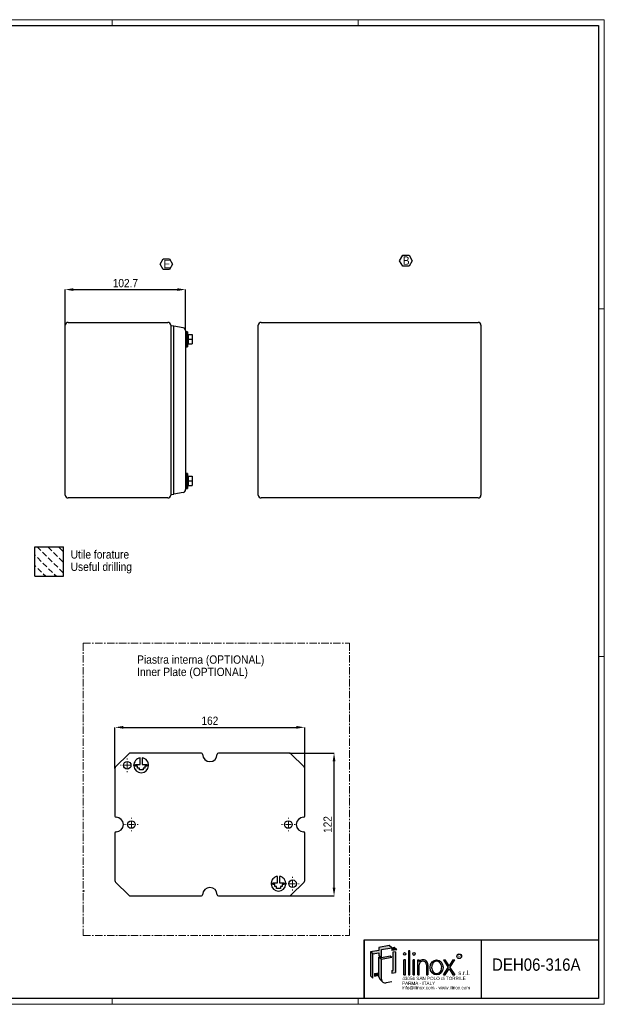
# Model space of a CAD drawing. Header units: millimetres. Extents: x 0 to 1189, y 0 to 841.
# Tile 4 of 4: x 690 to 1189, y 0 to 841. Entities that reach past the tile are written whole.
import ezdxf
from ezdxf.enums import TextEntityAlignment as Align

# ---------------------------------------------------------------- set-up
doc = ezdxf.new("R2010")
doc.units = ezdxf.units.MM
doc.header["$PDSIZE"] = -1
doc.linetypes.add('CENTER', pattern=[10.159999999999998, 6.349999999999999, -1.27, 1.27, -1.27])
doc.layers.add('SLD-0_0', color=7, linetype='Continuous')
doc.styles.add('SLDTEXTSTYLE0', font='Gothic.ttf', dxfattribs={"width": 0.913})
doc.styles.add('SLDTEXTSTYLE1', font='arial.ttf', dxfattribs={"width": 0.9915611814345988})
doc.styles.add('SLDTEXTSTYLE2', font='txt')
doc.styles.add('SLDTEXTSTYLE3', font='txt', dxfattribs={"width": 0.913})
doc.dimstyles.new('SLDDIMSTYLE0', dxfattribs={"dimtxt": 7.055555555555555, "dimasz": 7.055555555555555, "dimexe": 0, "dimexo": 0.0625, "dimgap": 1.763888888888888, "dimtad": 1, "dimdec": 1, "dimrnd": 1e-09, "dimzin": 12, "dimdsep": 46, "dimtxsty": 'SLDTEXTSTYLE0', "dimsah": 1, "dimcen": 0.09, "dimadec": 0, "dimazin": 3, "dimtfac": 1, "dimtdec": 1, "dimtmove": 0, "dimatfit": 0, "dimfxl": 1, "dimfrac": 2, "dimtolj": 1, "dimtzin": 12, "dimarcsym": 0})
doc.dimstyles.new('SLDDIMSTYLE1', dxfattribs={"dimtxt": 7.055555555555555, "dimasz": 7.055555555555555, "dimexe": 0, "dimexo": 0.0625, "dimgap": 1.763888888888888, "dimtad": 1, "dimrnd": 1e-09, "dimzin": 12, "dimdsep": 46, "dimtxsty": 'SLDTEXTSTYLE0', "dimsah": 1, "dimcen": 0.09, "dimadec": 0, "dimazin": 3, "dimtfac": 1, "dimtofl": 0, "dimtmove": 0, "dimatfit": 3, "dimfxl": 1, "dimfrac": 2, "dimtolj": 1, "dimtzin": 12, "dimarcsym": 0})

# ---------------------------------------------------------------- blocks, each defined once
blk = doc.blocks.new('SW_NOTE_0')
at = {"layer": 'SLD-0_0', "color": 0, "char_height": 7.143749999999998, "attachment_point": 1, "style": 'SLDTEXTSTYLE0'}
for s, insert in [('Utile forature', (0, 9.125024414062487)), ('Useful drilling', (0, -1.399975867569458))]:
    blk.add_mtext(s, dxfattribs=dict(at, insert=insert))
blk = doc.blocks.new('Blocco9')
at = {"linetype": 'Continuous'}
h = blk.add_hatch(dxfattribs=at)
h.set_pattern_fill('LEGHE AL NICKEL E NICKEL DIN 201', scale=1.428571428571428, angle=90, style=0, pattern_type=2)
h.set_pattern_definition([(135.0000020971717, (765.1976713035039, -286.4493820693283), (-4.535714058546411, -4.535714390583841), [4.535714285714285, -2.267857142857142])])
h.paths.add_polyline_path([(540.8547145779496, 254.4053325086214), (516.3484849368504, 254.4053325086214), (516.3484849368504, 229.2486101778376), (540.8547145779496, 229.2486101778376)], flags=0)
at = {"layer": 'SLD-0_0'}
for p, q in [((516.3484849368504, 229.2486101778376), (516.3484849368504, 254.4053325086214)), ((516.3484849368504, 254.4053325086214), (540.8547145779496, 254.4053325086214)), ((540.8547145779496, 229.2486101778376), (540.8547145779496, 254.4053325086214)), ((516.3484849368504, 229.2486101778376), (540.8547145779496, 229.2486101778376))]:
    blk.add_line(p, q, dxfattribs=at)
at = {"layer": 'SLD-0_0', "color": 7}
blk.add_blockref('SW_NOTE_0', (547.0257784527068, 242.3453425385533), dxfattribs=at)
blk = doc.blocks.new('SW_NOTE_0_1')
at = {"layer": 'SLD-0_0', "color": 0, "insert": (0, 3.396094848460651), "char_height": 2.634535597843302, "attachment_point": 1, "style": 'SLDTEXTSTYLE1'}
blk.add_mtext('R', dxfattribs=at)
blk = doc.blocks.new('SW_NOTE_0_2')
at = {"layer": 'SLD-0_0', "color": 0, "insert": (0, 4.828359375), "char_height": 3.780000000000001, "attachment_point": 1, "style": 'SLDTEXTSTYLE2'}
blk.add_mtext('s.r.l.', dxfattribs=at)
blk = doc.blocks.new('SW_NOTE_0_3')
at = {"layer": 'SLD-0_0', "color": 0, "insert": (0, 3.621269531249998), "char_height": 2.834999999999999, "attachment_point": 1, "style": 'SLDTEXTSTYLE2'}
blk.add_mtext('info@ilinox.com - www.ilinox.com', dxfattribs=at)
blk = doc.blocks.new('SW_NOTE_0_4')
at = {"layer": 'SLD-0_0', "color": 0, "insert": (0, 3.621269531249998), "char_height": 2.834999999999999, "attachment_point": 1, "style": 'SLDTEXTSTYLE2'}
blk.add_mtext('PARMA - ITALY', dxfattribs=at)
blk = doc.blocks.new('SW_NOTE_0_5')
at = {"layer": 'SLD-0_0', "color": 0, "insert": (0, 3.621269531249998), "char_height": 2.834999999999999, "attachment_point": 1, "style": 'SLDTEXTSTYLE2'}
blk.add_mtext('43056 SAN POLO di TORRILE', dxfattribs=at)
blk = doc.blocks.new('ILINOX_1')
at = {"linetype": 'Continuous'}
for points in [[(12.5623881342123, 42.93049448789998), (17.68767981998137, 43.83422169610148), (17.68767981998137, 41.49485084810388), (19.06997814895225, 40.33496483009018), (19.83815426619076, 39.69038853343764), (19.83815426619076, 46.70850107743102), (28.59271034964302, 48.25216551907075), (26.44223590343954, 50.0566278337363), (17.68767981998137, 48.51296339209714), (17.68767981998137, 46.01787067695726), (10.41191368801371, 44.73495680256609)], [(10.41191368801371, 24.14849334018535), (12.5623881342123, 22.3440310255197), (12.5623881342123, 42.93049448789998), (10.41191368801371, 44.73495680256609)], [(28.59271034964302, 45.75707280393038), (32.83609695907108, 46.5052963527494), (30.68562251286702, 48.30975866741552), (28.59271034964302, 47.9407217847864)], [(31.64678478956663, 27.09661558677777), (31.64678478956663, 44.83252775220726), (29.49631034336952, 44.47994683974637), (29.49631034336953, 28.9010779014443), (28.59271034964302, 28.77953397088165), (28.59271034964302, 26.595884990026)], [(42.91513113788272, 24.96253889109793), (44.13251886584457, 24.96253889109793), (44.13251886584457, 45.730596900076), (42.91513113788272, 45.730596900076)], [(19.83815426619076, 39.69038853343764), (19.06997814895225, 40.33496483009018), (17.68767981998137, 40.09122833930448), (19.83815426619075, 38.28676602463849), (28.59271034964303, 39.83043046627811), (27.21041202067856, 40.99031648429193)], [(38.97076181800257, 24.96253889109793), (40.18814954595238, 24.96253889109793), (40.18814954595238, 37.95874071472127), (38.97076181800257, 37.95874071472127)], [(46.85950045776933, 24.96253889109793), (48.07688818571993, 24.96253889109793), (48.07688818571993, 37.95874071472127), (46.85950045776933, 37.95874071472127)], [(76.77883987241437, 31.47582477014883), (72.70793607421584, 24.96253889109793), (74.17893974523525, 24.96253889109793), (77.51434170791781, 30.29905077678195), (80.84974367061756, 24.96253889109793), (82.320747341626, 24.96253889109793), (78.24984354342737, 31.47582477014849), (82.30176566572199, 37.95874071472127), (80.83076199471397, 37.95874071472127), (77.5143417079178, 32.65259876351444), (74.19792142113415, 37.95874071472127), (72.72691775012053, 37.95874071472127)], [(13.96601064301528, 24.01680319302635), (17.68767981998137, 24.67303388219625), (17.68767981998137, 26.85668286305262), (13.96601064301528, 26.2004521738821)]]:
    blk.add_hatch(color=7, dxfattribs=at).paths.add_polyline_path(points, flags=0)
h = blk.add_hatch(color=7, dxfattribs=at)
edge = h.paths.add_edge_path(flags=0)
edge.add_arc((23.11327345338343, 21.44942304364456), 3.275119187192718, 180, 229.9999999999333, ccw=False)
edge.add_line((19.83815426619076, 21.44942304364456), (19.83815426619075, 38.28676602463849))
edge.add_line((19.83815426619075, 38.28676602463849), (17.68767981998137, 40.09122833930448))
edge.add_line((17.68767981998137, 40.09122833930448), (17.68767981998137, 26.85668286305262))
edge.add_line((17.68767981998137, 26.85668286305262), (17.68767981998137, 24.67303388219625))
edge.add_line((17.68767981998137, 24.67303388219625), (17.68767981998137, 23.2538853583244))
edge.add_arc((20.96279900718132, 23.2538853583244), 3.275119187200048, 180, 230.000000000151)
edge.add_line((18.85759297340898, 20.74499850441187), (21.0080674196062, 18.94053618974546))
h = blk.add_hatch(color=7, dxfattribs=at)
edge = h.paths.add_edge_path(flags=0)
edge.add_arc((55.41255143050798, 33.95314528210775), 4.005804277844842, 356.7216528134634, 449.8209872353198)
edge.add_arc((55.41139036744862, 33.58153046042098), 4.37742091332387, 89.8209872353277, 140.7560060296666)
edge.add_line((52.02125750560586, 36.35079264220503), (52.02125750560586, 37.95874071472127))
edge.add_line((52.02125750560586, 37.95874071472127), (50.80386977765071, 37.95874071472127))
edge.add_line((50.80386977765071, 37.95874071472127), (50.80386977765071, 24.96253889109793))
edge.add_line((50.80386977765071, 24.96253889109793), (52.02125750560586, 24.96253889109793))
edge.add_line((52.02125750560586, 24.96253889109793), (52.02125750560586, 33.72407548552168))
edge.add_arc((55.10783500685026, 33.65397965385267), 3.087373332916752, 1.3009571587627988, 178.6990428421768, ccw=False)
edge.add_line((58.19441250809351, 33.72407548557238), (58.19441250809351, 24.96253889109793))
edge.add_line((58.19441250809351, 24.96253889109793), (59.41180020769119, 24.96253889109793))
edge.add_line((59.41180020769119, 24.96253889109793), (59.41180020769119, 33.72406640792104))
at = {"color": 7, "linetype": 'Continuous', "lineweight": 25}
for p, q in [((5.003479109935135, 4.918618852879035), (5.003479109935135, 54.91861885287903)), ((5.003479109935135, 54.91861885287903), (205.0034791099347, 54.91861885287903)), ((105.0034791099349, 54.91861885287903), (105.0034791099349, 4.918618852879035))]:
    blk.add_line(p, q, dxfattribs=at)
at = {"layer": 'SLD-0_0'}
for p, q in [((5.003479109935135, 54.91861885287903), (5.003479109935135, 4.918618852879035)), ((17.68767981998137, 43.83422169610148), (17.68767981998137, 41.49485084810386))]:
    blk.add_line(p, q, dxfattribs=at)
at = {"layer": 'SLD-0_0', "color": 7}
for p, q in [((17.68767981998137, 46.01787067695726), (10.41191368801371, 44.73495680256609)), ((12.5623881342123, 42.93049448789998), (10.41191368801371, 44.73495680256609)), ((10.41191368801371, 44.73495680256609), (10.41191368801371, 24.14849334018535)), ((12.5623881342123, 42.93049448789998), (17.68767981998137, 43.83422169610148)), ((12.5623881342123, 22.3440310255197), (12.5623881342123, 42.93049448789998)), ((26.44223590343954, 50.0566278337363), (17.68767981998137, 48.51296339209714)), ((17.68767981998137, 48.51296339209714), (17.68767981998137, 46.01787067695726)), ((19.83815426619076, 46.70850107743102), (28.59271034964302, 48.25216551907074)), ((19.83815426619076, 39.69038853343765), (19.83815426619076, 46.70850107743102)), ((28.59271034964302, 48.25216551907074), (26.44223590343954, 50.0566278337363)), ((30.68562251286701, 48.30975866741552), (28.59271034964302, 47.9407217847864)), ((28.59271034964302, 47.9407217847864), (28.59271034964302, 45.75707280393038)), ((32.83609695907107, 46.50529635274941), (28.59271034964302, 45.75707280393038)), ((31.64678478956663, 44.83252775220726), (29.49631034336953, 44.47994683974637)), ((29.49631034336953, 44.47994683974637), (29.49631034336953, 28.9010779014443)), ((32.83609695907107, 46.50529635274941), (30.68562251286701, 48.30975866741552)), ((31.64678478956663, 44.83252775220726), (31.64678478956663, 27.09661558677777)), ((44.13251886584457, 45.730596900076), (42.91513113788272, 45.730596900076)), ((42.91513113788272, 45.730596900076), (42.91513113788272, 24.96253889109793)), ((44.13251886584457, 24.96253889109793), (44.13251886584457, 45.730596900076)), ((19.83815426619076, 39.69038853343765), (17.68767981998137, 41.49485084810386)), ((19.06997814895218, 40.33496483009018), (17.68767981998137, 40.09122833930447)), ((19.83815426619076, 38.28676602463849), (17.68767981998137, 40.09122833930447)), ((17.68767981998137, 23.2538853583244), (17.68767981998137, 40.09122833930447)), ((27.21041202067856, 40.99031648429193), (19.83815426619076, 39.69038853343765)), ((28.59271034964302, 39.8304304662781), (19.83815426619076, 38.28676602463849)), ((19.83815426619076, 21.44942304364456), (19.83815426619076, 38.28676602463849)), ((28.59271034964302, 39.8304304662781), (27.21041202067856, 40.99031648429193)), ((40.18814954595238, 37.95874071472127), (38.97076181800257, 37.95874071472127)), ((38.97076181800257, 24.96253889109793), (38.97076181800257, 37.95874071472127)), ((40.18814954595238, 24.96253889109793), (40.18814954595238, 37.95874071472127)), ((48.07688818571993, 37.95874071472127), (46.85950045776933, 37.95874071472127)), ((46.85950045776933, 24.96253889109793), (46.85950045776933, 37.95874071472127)), ((48.07688818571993, 24.96253889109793), (48.07688818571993, 37.95874071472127)), ((50.80386977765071, 37.95874071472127), (52.02125750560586, 37.95874071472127)), ((50.80386977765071, 24.96253889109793), (50.80386977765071, 37.95874071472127)), ((52.02125750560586, 36.35079264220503), (52.02125750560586, 37.95874071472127)), ((52.02125750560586, 24.96253889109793), (52.02125750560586, 33.72407548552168)), ((58.19441250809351, 33.72407548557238), (58.19441250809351, 24.96253889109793)), ((59.41180020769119, 33.72406640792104), (59.41180020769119, 24.96253889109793)), ((72.72691775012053, 37.95874071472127), (74.19792142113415, 37.95874071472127)), ((72.72691775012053, 37.95874071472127), (76.77883987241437, 31.47582477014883)), ((77.51434170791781, 32.65259876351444), (74.19792142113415, 37.95874071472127)), ((80.830761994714, 37.95874071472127), (77.51434170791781, 32.65259876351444)), ((78.24984354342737, 31.47582477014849), (82.301765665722, 37.95874071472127)), ((80.830761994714, 37.95874071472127), (82.301765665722, 37.95874071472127)), ((13.96601064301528, 26.2004521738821), (17.68767981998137, 26.85668286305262)), ((13.96601064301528, 26.2004521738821), (13.96601064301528, 24.01680319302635)), ((28.59271034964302, 28.77953397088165), (29.49631034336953, 28.9010779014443)), ((28.59271034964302, 28.77953397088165), (28.59271034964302, 26.595884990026)), ((28.59271034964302, 26.595884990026), (31.64678478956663, 27.09661558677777)), ((72.70793607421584, 24.96253889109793), (76.77883987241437, 31.47582477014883)), ((74.17893974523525, 24.96253889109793), (77.51434170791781, 30.29905077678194)), ((77.51434170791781, 30.29905077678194), (80.84974367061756, 24.96253889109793)), ((78.24984354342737, 31.47582477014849), (82.320747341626, 24.96253889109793)), ((10.41191368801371, 24.14849334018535), (12.5623881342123, 22.3440310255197)), ((13.96601064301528, 24.01680319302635), (17.68767981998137, 24.67303388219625)), ((18.85759297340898, 20.74499850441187), (21.0080674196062, 18.94053618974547)), ((28.59271034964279, 19.08995242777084), (23.68199193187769, 18.22406027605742)), ((38.97076181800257, 24.96253889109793), (40.18814954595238, 24.96253889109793)), ((42.91513113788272, 24.96253889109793), (44.13251886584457, 24.96253889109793)), ((46.85950045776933, 24.96253889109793), (48.07688818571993, 24.96253889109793)), ((50.80386977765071, 24.96253889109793), (52.02125750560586, 24.96253889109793)), ((58.19441250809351, 24.96253889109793), (59.41180020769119, 24.96253889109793)), ((72.70793607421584, 24.96253889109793), (74.17893974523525, 24.96253889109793)), ((80.84974367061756, 24.96253889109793), (82.320747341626, 24.96253889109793))]:
    blk.add_line(p, q, dxfattribs=at)
blk.add_circle((86.17594500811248, 40.92564519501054), 1.986733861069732, dxfattribs=at)
for centre, radius, start, end in [((55.41139036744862, 33.58153046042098), 4.377420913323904, 89.82098723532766, 140.7560060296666), ((55.10783500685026, 33.65397965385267), 3.087373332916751, 1.300957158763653, 178.6990428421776), ((55.41255143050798, 33.95314528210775), 4.005804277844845, 356.7216528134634, 89.82098723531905), ((20.96279900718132, 23.2538853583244), 3.275119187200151, 180, 230.000000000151), ((23.11327345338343, 21.44942304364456), 3.275119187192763, 180, 279.9999999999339)]:
    blk.add_arc(centre, radius, start, end, dxfattribs=at)
for centre, major_axis, ratio in [((39.57945568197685, 42.94542987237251), (0, 1.109731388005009), 0.8176290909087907), ((47.46819432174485, 42.94542987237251), (0, 1.233034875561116), 0.8176290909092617), ((66.90544825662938, 31.46063980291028), (0, 6.498100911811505), 0.853221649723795)]:
    blk.add_ellipse(centre, major_axis=major_axis, ratio=ratio, dxfattribs=at)
for points, knots in [([(66.90544825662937, 36.71134071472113), (66.51653749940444, 36.71134071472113), (66.1274217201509, 36.64622045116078), (65.255528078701, 36.34594498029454), (64.77941694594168, 36.06418698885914), (63.92732585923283, 35.29277647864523), (63.55256352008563, 34.80285215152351), (62.9741960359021, 33.67504274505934), (62.77133090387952, 33.03786908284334), (62.57811426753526, 31.71293355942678), (62.5879379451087, 31.02601168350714), (62.8185006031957, 29.71066903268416), (63.03902612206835, 29.0830880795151), (63.64732569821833, 27.98180101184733), (64.0342956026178, 27.50876645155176), (64.90400368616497, 26.77432485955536), (65.3855503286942, 26.51250535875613), (66.37755019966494, 26.21258249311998), (66.8884643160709, 26.17319874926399), (67.39236045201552, 26.24407751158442)], [0, 0, 0, 0, 0.2858004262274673, 0.2858004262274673, 0.6577049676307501, 0.6577049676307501, 1.029609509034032, 1.029609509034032, 1.401514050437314, 1.401514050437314, 1.773418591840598, 1.773418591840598, 2.14532313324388, 2.14532313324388, 2.517227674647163, 2.517227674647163, 2.889132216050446, 2.889132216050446, 3.261036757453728, 3.261036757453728, 3.261036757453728, 3.261036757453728]), ([(67.39236045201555, 26.24407751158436), (67.9093532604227, 26.31679847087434), (68.42025569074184, 26.50645209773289), (69.36913885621, 27.11547107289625), (69.80609686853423, 27.53588705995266), (70.52723115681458, 28.56368245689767), (70.81025083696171, 29.17053129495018), (71.16357604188, 30.47840188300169), (71.23348646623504, 31.17847741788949), (71.14523844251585, 32.55623076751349), (70.98716542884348, 33.23295482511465), (70.47593060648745, 34.45303970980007), (70.1234333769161, 34.99551339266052), (69.29426930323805, 35.86997781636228), (68.81897500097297, 36.20194556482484), (67.86167798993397, 36.61296792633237), (67.38329073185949, 36.7113407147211), (66.90544825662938, 36.71134071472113)], [3.261036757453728, 3.261036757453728, 3.261036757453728, 3.261036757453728, 3.642607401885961, 3.642607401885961, 4.024178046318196, 4.024178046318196, 4.405748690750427, 4.405748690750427, 4.787319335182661, 4.787319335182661, 5.168889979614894, 5.168889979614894, 5.550460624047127, 5.550460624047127, 5.932031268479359, 5.932031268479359, 6.283185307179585, 6.283185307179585, 6.283185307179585, 6.283185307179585])]:
    blk.add_open_spline(points, degree=3, knots=knots, dxfattribs=at)
for name, p in [('SW_NOTE_0_1', (85.11193815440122, 38.83640423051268)), ('SW_NOTE_0_2', (85.34430937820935, 23.84171308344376)), ('SW_NOTE_0_5', (37.5766296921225, 19.79452139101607)), ('SW_NOTE_0_4', (37.32147969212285, 15.70971214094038)), ('SW_NOTE_0_3', (37.36400469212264, 11.89427960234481))]:
    blk.add_blockref(name, p, dxfattribs=at)
at = {"layer": 'SLD-0_0', "color": 7, "style": 'SLDTEXTSTYLE3', "width": 0.913}
blk.add_attdef('AUTOATTR0', text='', height=10.5, dxfattribs=at).set_placement((114.1870516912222, 25.42703890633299), align=Align.BOTTOM_LEFT)
blk = doc.blocks.new('SW_NOTE_0_6')
at = {"color": 0, "linetype": 'Continuous', "lineweight": 0, "char_height": 7.143749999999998, "attachment_point": 1, "style": 'SLDTEXTSTYLE0'}
for s, insert in [('Piastra interna (OPTIONAL)', (0, 9.125024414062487)), ('Inner Plate (OPTIONAL)', (0, -1.399975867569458))]:
    blk.add_mtext(s, dxfattribs=dict(at, insert=insert))
blk = doc.blocks.new('SW_NOTE_0_8')
at = {"layer": 'SLD-0_0', "color": 0}
for p, q in [((-2.74491183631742, 5.373517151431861), (-0.0213921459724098, 10.09079163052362)), ((-0.0213921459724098, 10.09079163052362), (5.42564723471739, 10.09079163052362)), ((5.42564723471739, 10.09079163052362), (8.149166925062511, 5.373517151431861)), ((-0.0213921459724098, 0.6562426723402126), (-2.74491183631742, 5.373517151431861)), ((5.42564723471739, 0.6562426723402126), (-0.0213921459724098, 0.6562426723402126)), ((8.149166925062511, 5.373517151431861), (5.42564723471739, 0.6562426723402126))]:
    blk.add_line(p, q, dxfattribs=at)
at = {"layer": 'SLD-0_0', "color": 0, "insert": (0, 9.125024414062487), "char_height": 7.143749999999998, "attachment_point": 1, "style": 'SLDTEXTSTYLE0'}
blk.add_mtext('B', dxfattribs=at)
blk = doc.blocks.new('SW_NOTE_0_9')
at = {"layer": 'SLD-0_0', "color": 0}
for p, q in [((-2.78920264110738, 5.407029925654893), (-0.1356208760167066, 10.00316836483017)), ((-0.1356208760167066, 10.00316836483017), (5.171542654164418, 10.00316836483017)), ((5.171542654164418, 10.00316836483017), (7.825124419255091, 5.407029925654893)), ((-0.1356208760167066, 0.8108914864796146), (-2.78920264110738, 5.407029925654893)), ((5.171542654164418, 0.8108914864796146), (-0.1356208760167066, 0.8108914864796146)), ((7.825124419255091, 5.407029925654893), (5.171542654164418, 0.8108914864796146))]:
    blk.add_line(p, q, dxfattribs=at)
at = {"layer": 'SLD-0_0', "color": 0, "insert": (0, 9.125024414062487), "char_height": 7.143749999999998, "attachment_point": 1, "style": 'SLDTEXTSTYLE0'}
blk.add_mtext('E', dxfattribs=at)
blk = doc.blocks.new('_D_6')
at = {"color": 0, "linetype": 'Continuous', "lineweight": -2}
for p, q in [((771.3205472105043, 201.3472582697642), (771.3205472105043, 236.4875540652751)), ((778.3761027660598, 236.4875540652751), (926.2649916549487, 236.4875540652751)), ((933.3205472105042, 201.3472582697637), (933.3205472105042, 236.4875540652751))]:
    blk.add_line(p, q, dxfattribs=at)
at = {"color": 0, "linetype": 'Continuous'}
for points in [[(778.3761027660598, 237.663479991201), (778.3761027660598, 235.3116281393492), (771.3205472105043, 236.4875540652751)], [(926.2649916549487, 237.663479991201), (926.2649916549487, 235.3116281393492), (933.3205472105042, 236.4875540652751)]]:
    blk.add_solid(points, dxfattribs=at)
at = {"layer": 'Defpoints', "color": 0, "linetype": 'Continuous'}
for p in [(933.3205472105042, 236.4875540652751), (771.3205472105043, 201.2847582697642), (933.3205472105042, 201.2847582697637)]:
    blk.add_point(p, dxfattribs=at)
at = {"color": 0, "linetype": 'Continuous', "lineweight": 18, "insert": (852.3205472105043, 245.6619346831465), "char_height": 7.055555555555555, "attachment_point": 2, "style": 'SLDTEXTSTYLE0'}
blk.add_mtext('\\A1;162', dxfattribs=at)
blk = doc.blocks.new('_D_7')
at = {"color": 0, "linetype": 'Continuous', "lineweight": -2}
for p, q in [((920.1802514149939, 214.4875540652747), (958.3268895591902, 214.4875540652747)), ((958.3268895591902, 99.54310962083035), (958.3268895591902, 207.4319985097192)), ((920.1802514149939, 92.48755406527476), (958.3268895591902, 92.48755406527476))]:
    blk.add_line(p, q, dxfattribs=at)
at = {"color": 0, "linetype": 'Continuous'}
for points in [[(957.1509636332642, 207.4319985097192), (959.5028154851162, 207.4319985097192), (958.3268895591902, 214.4875540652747)], [(957.1509636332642, 99.54310962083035), (959.5028154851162, 99.54310962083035), (958.3268895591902, 92.48755406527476)]]:
    blk.add_solid(points, dxfattribs=at)
at = {"layer": 'Defpoints', "color": 0, "linetype": 'Continuous'}
for p in [(920.1177514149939, 214.4875540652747), (958.3268895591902, 214.4875540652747), (920.1177514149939, 92.48755406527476)]:
    blk.add_point(p, dxfattribs=at)
at = {"color": 0, "linetype": 'Continuous', "lineweight": 18, "insert": (949.3299770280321, 153.4875540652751), "char_height": 7.055555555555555, "attachment_point": 2, "rotation": 90, "style": 'SLDTEXTSTYLE0'}
blk.add_mtext('\\A1;122', dxfattribs=at)
blk = doc.blocks.new('SW_CENTERMARKSYMBOL_0')
at = {"color": 0, "linetype": 'Continuous', "lineweight": 18}
for p, q in [((-5.000000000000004, 1.39e-14), (-5.750000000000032, 1.39e-14)), ((0, 0), (-2.500000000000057, 1.39e-14)), ((0, 5.000000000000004), (0, 5.750000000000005)), ((0, 0), (0, 2.500000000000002)), ((0, 0), (2.499999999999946, -1.39e-14)), ((0, 0), (0, -2.500000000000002)), ((0, -5.000000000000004), (0, -5.750000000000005)), ((5.000000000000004, -1.39e-14), (5.750000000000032, -1.39e-14))]:
    blk.add_line(p, q, dxfattribs=at)
blk = doc.blocks.new('SW_CENTERMARKSYMBOL_1')
at = {"color": 0, "linetype": 'Continuous', "lineweight": 18}
for p, q in [((-5.000000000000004, 0), (-5.750000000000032, 0)), ((0, 0), (-2.499999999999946, 0)), ((0, 5.000000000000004), (0, 5.750000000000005)), ((0, 0), (0, 2.500000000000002)), ((0, 0), (2.500000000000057, 0)), ((0, 0), (0, -2.500000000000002)), ((5.000000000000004, 0), (5.750000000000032, 0)), ((0, -5.000000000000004), (0, -5.750000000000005))]:
    blk.add_line(p, q, dxfattribs=at)
blk = doc.blocks.new('SW_CENTERMARKSYMBOL_2')
at = {"color": 0, "linetype": 'Continuous', "lineweight": 18}
for p, q in [((-4.999999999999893, 1.39e-14), (-5.750000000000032, 1.39e-14)), ((0, 0), (-2.499999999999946, 0)), ((1.11e-13, 5.000000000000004), (1.11e-13, 5.750000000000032)), ((0, 0), (1.11e-13, 2.500000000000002)), ((0, 0), (2.500000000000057, -1.39e-14)), ((0, 0), (0, -2.500000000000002)), ((0, -5.000000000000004), (0, -5.750000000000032)), ((5.000000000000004, -2.78e-14), (5.750000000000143, -2.78e-14))]:
    blk.add_line(p, q, dxfattribs=at)
blk = doc.blocks.new('SW_CENTERMARKSYMBOL_3')
at = {"color": 0, "linetype": 'Continuous', "lineweight": 18}
for p, q in [((-5.000000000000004, 5.55e-14), (-5.750000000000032, 5.55e-14)), ((0, 0), (-2.500000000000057, 2.78e-14)), ((0, 5.000000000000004), (0, 5.750000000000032)), ((0, 0), (0, 2.500000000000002)), ((0, 0), (2.499999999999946, 0)), ((0, 0), (-1.11e-13, -2.500000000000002)), ((4.999999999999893, 0), (5.749999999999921, 0)), ((-1.11e-13, -5.000000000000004), (-1.11e-13, -5.750000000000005))]:
    blk.add_line(p, q, dxfattribs=at)
blk = doc.blocks.new('*D42')
at = {"color": 0, "lineweight": -2}
for p, q in [((728.869242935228, 580.0797988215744), (728.869242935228, 610.3994527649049)), ((735.9247984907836, 610.3994527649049), (824.5136873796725, 610.3994527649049)), ((831.5692429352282, 575.3776898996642), (831.5692429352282, 610.3994527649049))]:
    blk.add_line(p, q, dxfattribs=at)
at = {"color": 0}
for points in [[(735.9247984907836, 611.5753786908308), (735.9247984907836, 609.223526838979), (728.869242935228, 610.3994527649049)], [(824.5136873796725, 611.5753786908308), (824.5136873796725, 609.223526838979), (831.5692429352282, 610.3994527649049)]]:
    blk.add_solid(points, dxfattribs=at)
at = {"layer": 'Defpoints', "color": 0}
for p in [(831.5692429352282, 610.3994527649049), (728.869242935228, 580.0172988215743), (831.5692429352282, 575.3151898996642)]:
    blk.add_point(p, dxfattribs=at)
at = {"color": 0, "insert": (780.2192429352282, 615.8685875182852), "char_height": 7.055555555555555, "attachment_point": 5, "style": 'SLDTEXTSTYLE0'}
blk.add_mtext('\\A1;102.7', dxfattribs=at)

msp = doc.modelspace()

# ---------------------------------------------------------------- linework, layer by layer
at = {"color": 7, "linetype": 'Continuous', "lineweight": 18}
for p, q in [((1189.003479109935, 840.918618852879), (0.003479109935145, 840.918618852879)), ((769.0034791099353, 835.9186188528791), (769.0034791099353, 840.918618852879)), ((979.0034791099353, 835.9186188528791), (979.0034791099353, 840.918618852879)), ((1189.003479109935, -0.0813811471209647), (1189.003479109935, 840.918618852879)), ((1184.003479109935, 593.918618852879), (1189.003479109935, 593.918618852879)), ((1184.003479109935, 296.918618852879), (1189.003479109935, 296.918618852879)), ((1184.003479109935, 4.918618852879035), (5.003479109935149, 4.918618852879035)), ((769.0034791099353, 4.918618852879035), (769.0034791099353, -0.0813811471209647)), ((979.0034791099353, 4.918618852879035), (979.0034791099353, -0.0813811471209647)), ((0.003479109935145, -0.0813811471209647), (1189.003479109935, -0.0813811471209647)), ((1189.003479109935, -0.0813811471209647), (979.0034791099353, -0.0813811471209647))]:
    msp.add_line(p, q, dxfattribs=at)
at = {"color": 7, "linetype": 'Continuous', "lineweight": 25}
for p, q in [((5.003479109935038, 835.918618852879), (1184.003479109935, 835.9186188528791)), ((1184.003479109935, 835.9186188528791), (1184.003479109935, 4.918618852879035)), ((731.2692429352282, 582.4172988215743), (816.4692429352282, 582.4172988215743)), ((896.0800897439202, 582.4172988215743), (1081.28008974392, 582.4172988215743)), ((728.869242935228, 434.8172988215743), (728.869242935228, 580.0172988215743)), ((818.8692429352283, 580.0172988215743), (818.8692429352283, 434.8172988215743)), ((821.5692429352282, 579.0922988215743), (818.8692429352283, 579.5683816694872)), ((821.5692429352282, 572.8722988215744), (821.5692429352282, 579.0922988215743)), ((829.5859985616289, 577.6787285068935), (821.5692429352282, 579.0922988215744)), ((821.5692429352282, 441.9622988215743), (821.5692429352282, 572.8722988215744)), ((832.1692429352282, 574.3172988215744), (831.5692429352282, 574.3172988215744)), ((832.1692429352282, 574.3172988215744), (832.1692429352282, 561.5172988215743)), ((833.1692429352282, 574.2672988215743), (832.1692429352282, 574.2672988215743)), ((833.7551637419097, 571.9172988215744), (833.1692429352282, 574.2672988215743)), ((833.1692429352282, 574.2672988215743), (833.1692429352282, 561.5672988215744)), ((833.6008790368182, 571.9172988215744), (837.1692429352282, 571.9172988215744)), ((837.1692429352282, 571.9172988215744), (837.1692429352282, 567.9172988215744)), ((893.6800897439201, 434.8172988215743), (893.6800897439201, 580.0172988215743)), ((1083.68008974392, 580.0172988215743), (1083.68008974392, 434.8172988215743)), ((831.5692429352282, 571.4587285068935), (831.5692429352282, 443.3758691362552)), ((833.1692429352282, 561.5672988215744), (833.7551637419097, 563.9172988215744)), ((833.6008790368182, 567.9172988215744), (837.1692429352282, 567.9172988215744)), ((833.6008790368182, 563.9172988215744), (837.1692429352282, 563.9172988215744)), ((837.1692429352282, 567.9172988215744), (837.1692429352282, 563.9172988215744)), ((831.5692429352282, 561.5172988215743), (832.1692429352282, 561.5172988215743)), ((832.1692429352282, 561.5672988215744), (833.1692429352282, 561.5672988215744)), ((832.1692429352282, 453.3172988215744), (831.5692429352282, 453.3172988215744)), ((832.1692429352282, 453.3172988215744), (832.1692429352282, 440.5172988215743)), ((833.1692429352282, 453.2672988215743), (832.1692429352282, 453.2672988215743)), ((833.7551637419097, 450.9172988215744), (833.1692429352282, 453.2672988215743)), ((833.1692429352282, 453.2672988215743), (833.1692429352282, 440.5672988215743)), ((833.6008790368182, 450.9172988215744), (837.1692429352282, 450.9172988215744)), ((833.6008790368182, 446.9172988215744), (837.1692429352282, 446.9172988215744)), ((837.1692429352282, 450.9172988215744), (837.1692429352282, 446.9172988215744)), ((837.1692429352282, 446.9172988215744), (837.1692429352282, 442.9172988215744)), ((821.5692429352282, 435.7422988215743), (821.5692429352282, 441.9622988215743)), ((831.5692429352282, 440.5172988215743), (832.1692429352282, 440.5172988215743)), ((832.1692429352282, 440.5672988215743), (833.1692429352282, 440.5672988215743)), ((833.1692429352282, 440.5672988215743), (833.7551637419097, 442.9172988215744)), ((833.6008790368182, 442.9172988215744), (837.1692429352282, 442.9172988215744)), ((816.4692429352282, 432.4172988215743), (731.2692429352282, 432.4172988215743)), ((818.8692429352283, 435.2662159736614), (821.5692429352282, 435.7422988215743)), ((829.5859985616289, 437.1558691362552), (821.5692429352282, 435.7422988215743)), ((1081.28008974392, 432.4172988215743), (896.0800897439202, 432.4172988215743)), ((783.1091294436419, 213.9017676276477), (771.906333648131, 202.698971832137)), ((845.0705472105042, 214.4875540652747), (784.5233430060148, 214.4875540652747)), ((792.9503722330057, 204.8577290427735), (792.9503722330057, 210.3571337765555)), ((794.5503722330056, 210.3571337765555), (794.5503722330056, 204.8577290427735)), ((920.1177514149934, 214.4875540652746), (859.5705472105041, 214.4875540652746)), ((932.7347607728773, 202.698971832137), (921.5319649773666, 213.9017676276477)), ((788.9503722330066, 203.2577290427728), (788.9503722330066, 204.8577290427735)), ((788.9503722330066, 204.8577290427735), (792.9503722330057, 204.8577290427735)), ((790.5503722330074, 203.2577290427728), (788.9503722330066, 203.2577290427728)), ((790.5503722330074, 201.6577290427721), (790.5503722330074, 203.2577290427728)), ((794.5503722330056, 204.8577290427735), (798.5503722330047, 204.8577290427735)), ((798.5503722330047, 203.2577290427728), (796.9503722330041, 203.2577290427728)), ((796.9503722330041, 203.2577290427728), (796.9503722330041, 201.6577290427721)), ((798.5503722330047, 204.8577290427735), (798.5503722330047, 203.2577290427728)), ((771.3205472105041, 201.2847582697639), (771.3205472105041, 160.7375540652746)), ((792.150372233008, 201.6577290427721), (790.5503722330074, 201.6577290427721)), ((792.150372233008, 200.0577290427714), (792.150372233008, 201.6577290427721)), ((795.3503722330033, 200.0577290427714), (792.150372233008, 200.0577290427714)), ((796.9503722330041, 201.6577290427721), (795.3503722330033, 201.6577290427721)), ((795.3503722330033, 201.6577290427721), (795.3503722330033, 200.0577290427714)), ((933.3205472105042, 160.7375540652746), (933.3205472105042, 201.284758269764)), ((771.3205472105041, 146.2375540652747), (771.3205472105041, 105.6903498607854)), ((933.3205472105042, 105.6903498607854), (933.3205472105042, 146.2375540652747)), ((771.906333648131, 104.2761362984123), (783.1091294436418, 93.07334050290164)), ((906.0907221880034, 102.1173790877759), (906.0907221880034, 103.7173790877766)), ((906.0907221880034, 103.7173790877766), (910.0907221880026, 103.7173790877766)), ((907.6907221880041, 102.1173790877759), (906.0907221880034, 102.1173790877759)), ((907.6907221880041, 100.5173790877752), (907.6907221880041, 102.1173790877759)), ((910.0907221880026, 103.7173790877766), (910.0907221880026, 109.2167838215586)), ((911.6907221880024, 109.2167838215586), (911.6907221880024, 103.7173790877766)), ((911.6907221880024, 103.7173790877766), (915.6907221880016, 103.7173790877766)), ((915.6907221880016, 102.1173790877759), (914.0907221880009, 102.1173790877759)), ((914.0907221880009, 102.1173790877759), (914.0907221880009, 100.5173790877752)), ((915.6907221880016, 103.7173790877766), (915.6907221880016, 102.1173790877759)), ((921.5319649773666, 93.07334050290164), (932.7347607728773, 104.2761362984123)), ((909.2907221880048, 100.5173790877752), (907.6907221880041, 100.5173790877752)), ((909.2907221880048, 98.91737908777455), (909.2907221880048, 100.5173790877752)), ((912.4907221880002, 98.91737908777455), (909.2907221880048, 98.91737908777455)), ((914.0907221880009, 100.5173790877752), (912.4907221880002, 100.5173790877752)), ((912.4907221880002, 100.5173790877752), (912.4907221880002, 98.91737908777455)), ((784.5233430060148, 92.48755406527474), (845.0705472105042, 92.48755406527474)), ((859.5705472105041, 92.48755406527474), (920.1177514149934, 92.48755406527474)), ((1184.003479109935, 4.918618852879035), (5.003479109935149, 4.918618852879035))]:
    msp.add_line(p, q, dxfattribs=at)
at = {"color": 7, "linetype": 'CENTER', "lineweight": 18}
for p, q in [((744.2298397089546, 308.2998848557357), (971.5698997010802, 308.2998848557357)), ((744.2298397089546, 308.2998848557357), (744.2298397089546, 58.68290134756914)), ((971.5698997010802, 308.2998848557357), (971.5698997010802, 58.68290134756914)), ((744.2298397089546, 58.68290134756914), (971.5698997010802, 58.68290134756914))]:
    msp.add_line(p, q, dxfattribs=at)
at = {"color": 7, "linetype": 'Continuous', "lineweight": 25}
for centre in [(781.7503722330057, 204.0577290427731), (785.3205472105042, 153.4875540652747), (919.3205472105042, 153.4875540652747), (922.8907221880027, 102.9173790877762)]:
    msp.add_circle(centre, 3.25, dxfattribs=at)
for centre, radius, start, end in [((731.2692429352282, 580.0172988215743), 2.40000000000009, 90, 180), ((816.4692429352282, 580.0172988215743), 2.40000000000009, 0, 90), ((896.0800897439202, 580.0172988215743), 2.40000000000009, 90, 180), ((1081.28008974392, 580.0172988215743), 2.40000000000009, 0, 90), ((829.1692429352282, 575.3151898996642), 2.400000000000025, 0, 79.99999999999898), ((829.1692429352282, 439.5194077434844), 2.399999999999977, 280.0000000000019, 3.0533e-12), ((731.2692429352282, 434.8172988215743), 2.40000000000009, 180, 270.0000000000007), ((816.4692429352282, 434.8172988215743), 2.40000000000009, 270.0000000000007, 0), ((896.0800897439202, 434.8172988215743), 2.40000000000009, 180, 270.0000000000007), ((1081.28008974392, 434.8172988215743), 2.40000000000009, 270.0000000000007, 0), ((784.523343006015, 212.4875540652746), 2, 90.00000000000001, 134.9999999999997), ((793.7503722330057, 204.0577290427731), 6.349999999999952, 97.23759863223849, 82.7624013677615), ((845.0705472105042, 213.4875540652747), 1, 9.77066e-11, 90), ((852.3205472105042, 213.487554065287), 6.250000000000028, 180.0000000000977, 359.9999999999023), ((859.5705472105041, 213.4875540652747), 1, 90, 179.9999999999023), ((920.1177514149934, 212.4875540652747), 1.999999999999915, 45.00000000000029, 90), ((773.3205472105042, 201.2847582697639), 2.000000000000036, 134.9999999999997, 180), ((931.3205472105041, 201.284758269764), 2, 0, 45.00000000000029), ((772.3205472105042, 160.7375540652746), 1, 180, 270), ((932.3205472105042, 160.7375540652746), 1, 270, 0), ((772.3205472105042, 153.4875540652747), 6.25, 270, 90), ((932.3205472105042, 153.4875540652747), 6.25, 90, 270), ((772.3205472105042, 146.2375540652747), 1, 90, 180), ((932.3205472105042, 146.2375540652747), 1, 0, 90), ((773.3205472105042, 105.6903498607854), 2.000000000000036, 180, 225.0000000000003), ((910.8907221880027, 102.9173790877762), 6.349999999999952, 97.23759863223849, 82.7624013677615), ((931.3205472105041, 105.6903498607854), 2.000000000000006, 314.9999999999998, 0), ((745.2935179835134, 94.61797435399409), 2.000000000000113, 90, 135), ((784.5233430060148, 94.48755406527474), 2, 225.0000000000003, 270), ((845.0705472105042, 93.48755406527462), 1, 270, 359.9999999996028), ((852.3205472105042, 93.4875540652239), 6.250000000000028, 4.038541e-10, 179.9999999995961), ((859.5705472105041, 93.48755406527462), 1, 180.0000000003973, 270), ((920.1177514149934, 94.48755406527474), 2, 270, 314.9999999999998)]:
    msp.add_arc(centre, radius, start, end, dxfattribs=at)
for points in [[(831.5692429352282, 575.3151898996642), (831.5692429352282, 575.3151898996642), (831.5692429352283, 575.2898289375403), (831.5692429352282, 575.1890714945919), (831.5692429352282, 575.1144169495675), (831.5692429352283, 574.9206790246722), (831.5692429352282, 574.8004771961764), (831.5692429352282, 574.5178769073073), (831.5692429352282, 574.3582018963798), (831.5692429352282, 574.0028342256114), (831.5692429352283, 573.8047845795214), (831.5692429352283, 573.386486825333), (831.5692429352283, 573.1654785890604), (831.5692429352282, 572.6997137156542), (831.5692429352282, 572.4552773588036), (831.5692429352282, 571.9633213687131), (831.5692429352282, 571.7132004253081), (831.5692429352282, 571.4587285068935)], [(831.5692429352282, 443.3758691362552), (831.5692429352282, 443.1213972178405), (831.5692429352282, 442.8712762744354), (831.5692429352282, 442.3793202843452), (831.5692429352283, 442.1348839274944), (831.5692429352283, 441.669119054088), (831.5692429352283, 441.4481108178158), (831.5692429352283, 441.0298130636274), (831.5692429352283, 440.8317634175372), (831.5692429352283, 440.4763957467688), (831.5692429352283, 440.3167207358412), (831.5692429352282, 440.0341204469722), (831.5692429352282, 439.9139186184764), (831.569242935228, 439.720180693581), (831.5692429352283, 439.6455261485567), (831.5692429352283, 439.5447687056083), (831.5692429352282, 439.5194077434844), (831.5692429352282, 439.5194077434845)]]:
    msp.add_open_spline(points, degree=3, knots=[0, 0, 0, 0, 0.125, 0.125, 0.25, 0.25, 0.375, 0.375, 0.5, 0.5, 0.625, 0.625, 0.75, 0.75, 0.875, 0.875, 1, 1, 1, 1], dxfattribs=at)
for points in [[(833.6008790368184, 571.9172988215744), (833.696845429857, 571.2506321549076), (833.8134820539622, 569.9172988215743), (833.696845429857, 568.5839654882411), (833.6008790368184, 567.9172988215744)], [(833.6008790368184, 567.9172988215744), (833.696845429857, 567.2506321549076), (833.8134820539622, 565.9172988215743), (833.696845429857, 564.5839654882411), (833.6008790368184, 563.9172988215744)], [(833.6008790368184, 450.9172988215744), (833.696845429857, 450.2506321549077), (833.8134820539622, 448.9172988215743), (833.696845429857, 447.583965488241), (833.6008790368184, 446.9172988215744)], [(833.6008790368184, 446.9172988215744), (833.696845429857, 446.2506321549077), (833.8134820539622, 444.9172988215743), (833.696845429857, 443.583965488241), (833.6008790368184, 442.9172988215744)]]:
    msp.add_open_spline(points, degree=3, dxfattribs=at)

# ---------------------------------------------------------------- block references
at = {"color": 7, "linetype": 'Continuous'}
msp.add_blockref('Blocco9', (186.4389872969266, 136.2995846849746), dxfattribs=at)
at = {"color": 7, "linetype": 'Continuous', "lineweight": 0}
msp.add_blockref('SW_NOTE_0_6', (790.2651269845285, 288.8330216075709), dxfattribs=at)
at = {"color": 7, "linetype": 'Continuous', "lineweight": 0, "rotation": 90}
for name, p in [('SW_CENTERMARKSYMBOL_3', (781.7503722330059, 204.0577290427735)), ('SW_CENTERMARKSYMBOL_1', (785.3205472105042, 153.4875540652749)), ('SW_CENTERMARKSYMBOL_0', (919.3205472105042, 153.4875540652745)), ('SW_CENTERMARKSYMBOL_2', (922.8907221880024, 102.917379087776))]:
    msp.add_blockref(name, p, dxfattribs=at)
at = {"color": 7, "linetype": 'Continuous'}
msp.add_blockref('ILINOX_1', (979, 0), dxfattribs=at).add_auto_attribs({'AUTOATTR0': 'DEH06-316A'})
at = {"layer": 'SLD-0_0'}
for name, p in [('SW_NOTE_0_8', (1016.977776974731, 629.5988616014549)), ('SW_NOTE_0_9', (812.716216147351, 626.620776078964))]:
    msp.add_blockref(name, p, dxfattribs=at)

# ---------------------------------------------------------------- dimensions: what is measured, and where the dimension line sits
dim = msp.add_linear_dim(base=(831.5692429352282, 610.3994527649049), p1=(728.869242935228, 580.0172988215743), p2=(831.5692429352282, 575.3151898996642), dimstyle='SLDDIMSTYLE0')
dim.commit()
dim.dimension.update_dxf_attribs({"geometry": '*D42', "text_midpoint": (780.2192429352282, 615.8685875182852)})
at = {"color": 7, "linetype": 'Continuous', "lineweight": 18}
for base, p1, p2, angle, picture, middle in [((933.3205472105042, 236.4875540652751), (771.3205472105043, 201.2847582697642), (933.3205472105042, 201.2847582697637), 180, '_D_6', (852.3205472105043, 236.4875540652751)), ((958.3268895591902, 214.4875540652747), (920.1177514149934, 92.48755406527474), (920.1177514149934, 214.4875540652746), 90, '_D_7', (958.3268895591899, 153.4875540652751))]:
    dim = msp.add_linear_dim(base=base, p1=p1, p2=p2, angle=angle, dimstyle='SLDDIMSTYLE1', dxfattribs=at)
    dim.commit()
    dim.dimension.update_dxf_attribs({"geometry": picture, "text_midpoint": middle, "dimtype": 160})

doc.saveas('drawing.dxf')
